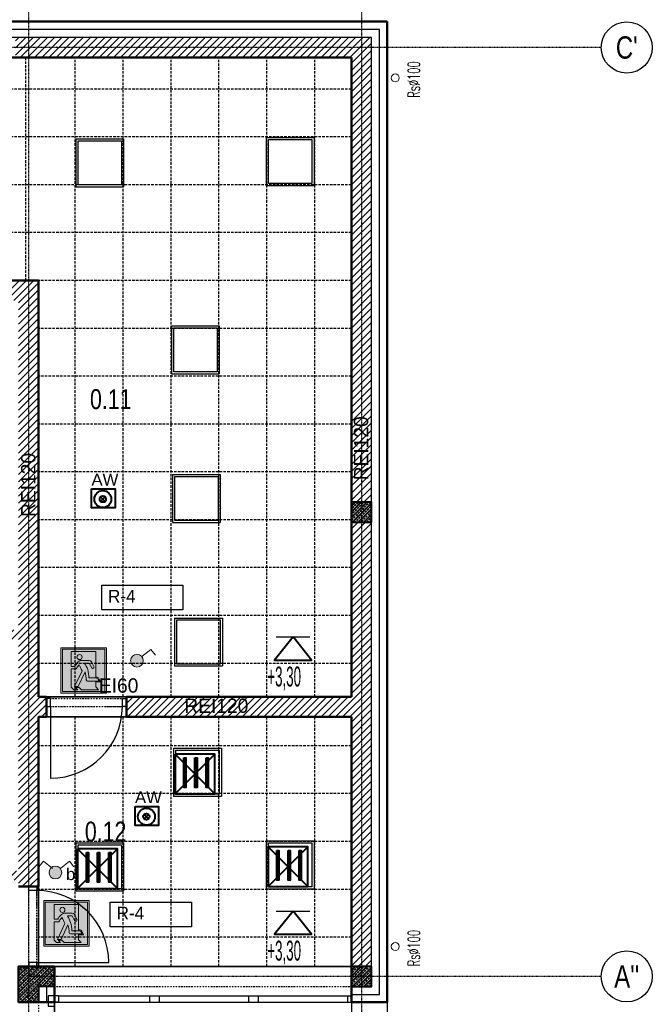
# Model space of a CAD drawing. Header units: centimetres. Extents: x 25511 to 42070, y 833 to 13367.
# Tile 52 of 59: x 32261 to 33053, y 4556 to 5790. Entities that reach past the tile are written whole.
import ezdxf
from ezdxf.enums import TextEntityAlignment as Align

# ---------------------------------------------------------------- set-up
doc = ezdxf.new("R2010")
doc.units = ezdxf.units.CM
doc.header["$LTSCALE"] = 0.1
for name, pattern in [('Ciągłe', [0]), ('DASHDOT2', [12.7, 6.35, -3.175, 0, -3.175]), ('DASHED2', [9.525, 6.35, -3.175]), ('DIVIDE', [31.75, 12.7, -6.35, 0, -6.35, 0, -6.35]), ('DOT', [6.35, 0, -6.35]), ('HIDDEN', [9.525, 6.35, -3.175])]:
    doc.linetypes.add(name, pattern=pattern)
for name, color, linetype in [('A-Elewacje_wypełnienia', 253, 'Continuous'), ('A-Grid', 253, 'DASHDOT2'), ('CKDACH_OPIS', 253, 'Continuous'), ('CKDOOR_FRAMUGI_RAM', 253, 'Continuous'), ('CKDRZWI_', 253, 'Continuous'), ('CKDRZWI_NAD', 253, 'DIVIDE'), ('CKIZOLACJE', 253, 'Continuous'), ('CKOKNA', 253, 'Continuous'), ('CKPOM_OPIS', 253, 'Continuous'), ('CKSCIANY_NAD', 253, 'DIVIDE'), ('CKSCIANY_POD', 253, 'Continuous'), ('p.poz.', 253, 'Continuous')]:
    doc.layers.add(name, color=color, linetype=linetype)
for name, color, linetype, lineweight in [('A-Opis-G', 252, 'Continuous', 9), ('A-sufity podwieszone', 253, 'Continuous', 25), ('A_Sufity podwieszone', 253, 'Continuous', 25), ('CKDACH_RYNNY', 253, 'Continuous', 18), ('CKPOM_NUM', 253, 'Continuous', 50), ('CKSCIANY_PRZEKR', 253, 'Continuous', 50), ('COKÓŁ_Nr_Pióra__1', 7, 'Continuous', 13), ('COKÓŁ_Nr_Pióra__7', 5, 'Continuous', 20), ('elOPIS', 5, 'Continuous', 25), ('Elospr', 32, 'Continuous', 30), ('EOPIS', 150, 'Continuous', 35), ('Eoprawa4100', 32, 'Continuous', 40), ('Inwentaryzacja oświetlenie_Pen_No__88', 32, 'Continuous', 40), ('ISTN. PRZEKRÓJ_Nr_Pióra__7', 5, 'Continuous', 20), ('OPISY', 253, 'Continuous', 18)]:
    doc.layers.add(name, color=color, linetype=linetype, lineweight=lineweight)
doc.layers.add('CKDRZWI_POM', color=253, linetype='DOT', plot=False)
doc.layers.add('POWIERZCHNIA ZABUDOWY', color=253, linetype='Continuous', plot=False)
doc.layers.add('REV', color=253, linetype='Continuous', lineweight=40, plot=False)
doc.styles.add('A_simplex_25', font='simplex.shx', dxfattribs={"width": 0.5, "height": 25})
doc.styles.add('GENERATED_STYLE_5', font='arial.ttf')
doc.styles.add('RomanS', font='romans.shx', dxfattribs={"width": 0.8})
doc.styles.get("Standard").update_dxf_attribs({"font": 'ic-simplex.shx', "width": 0.8})
doc.styles.add('WS_ARIAL', font='ReemKufi-Regular.ttf', dxfattribs={"height": 12})
doc.linetypes.add('IZOLACJA_CIEPLNA_OS', pattern='A,0.001,[220,CADKON.SHX,S=0.05,R=0,X=0,Y=0],-1,[220,CADKON.SHX,S=0.05,R=180,X=1,Y=0],-1', length=2.001)
pattern_1 = [(45, (-342315.083, 46321.836), (-35.355339, 35.355339), []), (45, (-342279.73, 46321.836), (-35.355339, 35.355339), [25, -12.5])]

# ---------------------------------------------------------------- blocks, each defined once
blk = doc.blocks.new('CKBL2081424112652')
at = {"layer": 'CKPOM_NUM', "width": 0.8, "flags": 8}
blk.add_attdef('CISLO', text='', height=25, dxfattribs=at).set_placement((32482.7, 4759.8), align=Align.BOTTOM_CENTER)
at = {"layer": 'CKPOM_OPIS', "width": 0.8, "flags": 9}
for tag in ['POZNÁMKA', 'K._VÝŠKA', 'STĚNY', 'PLOCHA_DLE_NV_366/2013', 'DEFINICE_SKLADBY', 'PODLAHA', 'TEPLOTA', 'SKLADBA', 'PODLAZI', 'POVRCH', 'PLOCHA', 'JMENO', 'OBVOD', 'OBJEM', 'STROP', 'VYSKA', 'ZONA', 'BYT']:
    blk.add_attdef(tag, text='', height=20, dxfattribs=at).set_placement((32482.7, 4759.8), align=Align.BOTTOM_CENTER)
blk = doc.blocks.new('CKBL2081424112634')
at = {"layer": 'CKPOM_NUM', "width": 0.8, "flags": 8}
blk.add_attdef('CISLO', text='', height=25, dxfattribs=at).set_placement((32242.7, 5341.9), align=Align.BOTTOM_CENTER)
at = {"layer": 'CKPOM_OPIS', "width": 0.8, "flags": 9}
for tag in ['PLOCHA_DLE_NV_366/2013', 'POZNÁMKA', 'K._VÝŠKA', 'STĚNY', 'DEFINICE_SKLADBY', 'PODLAHA', 'TEPLOTA', 'SKLADBA', 'PODLAZI', 'POVRCH', 'PLOCHA', 'JMENO', 'OBVOD', 'OBJEM', 'STROP', 'VYSKA', 'ZONA', 'BYT']:
    blk.add_attdef(tag, text='', height=20, dxfattribs=at).set_placement((32242.7, 5341.9), align=Align.BOTTOM_CENTER)
blk = doc.blocks.new('A$7E8A383135198')
at = {"layer": 'A-Grid'}
for p, q in [((2732.5, 268.2), (2732.5, -1847.5)), ((3149.5, 268.2), (3149.5, -1847.5)), ((3450, -22.4), (2257.5, -22.4)), ((3450, -1186.8), (2732.5, -1186.8))]:
    blk.add_line(p, q, dxfattribs=at)
at = {"layer": 'A-Grid', "linetype": 'Ciągłe'}
for centre in [(3482, -22.4), (3482, -1186.8)]:
    blk.add_circle(centre, 32, dxfattribs=at)
at = {"layer": 'A-Grid', "width": 0.8}
for s, p in [("C'", (3482, -22.4)), ("A''", (3482, -1186.8))]:
    blk.add_text(s, height=28, dxfattribs=at).set_placement(p, align=Align.MIDDLE)
blk = doc.blocks.new('A$7E8A99343033')
at = {"transparency": 33554687}
h = blk.add_hatch(dxfattribs=at)
h.set_pattern_fill('ANSI33', color=256, scale=200)
h.set_pattern_definition([(45, (-342315.083, 52141.836), (-35.355339, 35.355339), []), (45, (-342279.73, 52141.836), (-35.355339, 35.355339), [25, -12.5])])
h.paths.add_polyline_path([(31370, 731), (31620, 731), (31620, 981), (31370, 981)])
h = blk.add_hatch(dxfattribs=at)
h.set_pattern_fill('ANSI33', color=256, scale=200)
h.set_pattern_definition(pattern_1)
h.paths.add_polyline_path([(27200, -5289), (27200, -4839), (27650, -4839), (27650, -5089), (27450, -5089), (27450, -5289)])
h = blk.add_hatch(dxfattribs=at)
h.set_pattern_fill('ANSI33', color=256, scale=200)
h.set_pattern_definition(pattern_1)
h.paths.add_polyline_path([(31370, -5089), (31620, -5089), (31620, -4839), (31370, -4839)])
for points in [[(31370, 731), (31620, 731), (31620, 981), (31370, 981)], [(27200, -5289), (27200, -4839), (27650, -4839), (27650, -5089), (27450, -5089), (27450, -5289)], [(31370, -5089), (31620, -5089), (31620, -4839), (31370, -4839)]]:
    blk.add_lwpolyline(points, close=True)
blk = doc.blocks.new('Sufity')
at = {"layer": 'A-sufity podwieszone', "lineweight": 35}
blk.add_lwpolyline([(39734.6, 2722.9), (38867.6, 2722.9), (38867.6, 2443.4), (39342.6, 2443.4), (39342.6, 1921.6), (39734.6, 1921.6), (39734.6, 2722.9)], dxfattribs=at).dxf.unprotected_set("ltscale", 0)
blk.add_lwpolyline([(39734.6, 1896.6), (39342.6, 1896.6), (39342.6, 1583.6), (39734.6, 1583.6)], close=True, dxfattribs=at).dxf.unprotected_set("ltscale", 0)
at = {"layer": 'A_Sufity podwieszone', "linetype": 'HIDDEN', "ltscale": 5}
for points in [[(39326.6, 2443.4), (39326.6, 2722.9)], [(39388.6, 1921.6), (39388.6, 2722.9)], [(39448.6, 1921.6), (39448.6, 2722.9)], [(39508.6, 1921.6), (39508.6, 2722.9)], [(39568.6, 1921.6), (39568.6, 2722.9)], [(39628.6, 1921.6), (39628.6, 2722.9)], [(39688.6, 1921.6), (39688.6, 2722.9)], [(39734.6, 2683.4), (38867.6, 2683.4)], [(39734.6, 2623.4), (38867.6, 2623.4)], [(39734.6, 2563.4), (38867.6, 2563.4)], [(39734.6, 2503.4), (38867.6, 2503.4)], [(39734.6, 2443.4), (39342.6, 2443.4)], [(39734.6, 2383.4), (39342.6, 2383.4)], [(39734.6, 2323.4), (39342.6, 2323.4)], [(39734.6, 2263.4), (39342.6, 2263.4)], [(39734.6, 2203.4), (39342.6, 2203.4)], [(39734.6, 2143.4), (39342.6, 2143.4)], [(39734.6, 2083.4), (39342.6, 2083.4)], [(39734.6, 2023.4), (39342.6, 2023.4)], [(39734.6, 1963.4), (39342.6, 1963.4)], [(39388.6, 1583.6), (39388.6, 1896.6)], [(39448.6, 1583.6), (39448.6, 1896.6)], [(39508.6, 1583.6), (39508.6, 1896.6)], [(39568.6, 1583.6), (39568.6, 1896.6)], [(39628.6, 1583.6), (39628.6, 1896.6)], [(39688.6, 1583.6), (39688.6, 1896.6)], [(39734.6, 1860.1), (39342.6, 1860.1)], [(39734.6, 1800.1), (39342.6, 1800.1)], [(39734.6, 1740.1), (39342.6, 1740.1)], [(39734.6, 1680.1), (39342.6, 1680.1)], [(39734.6, 1620.1), (39342.6, 1620.1)]]:
    blk.add_lwpolyline(points, dxfattribs=at)
blk = doc.blocks.new('Drzwi ewakuacyjne (1)')
at = {"true_color": 0xffffff}
h = blk.add_hatch(color=7, dxfattribs=at)
h.paths.add_polyline_path([(-35, 0), (-35, 70), (35, 70), (35, 0)])
h.paths.add_polyline_path([(-32.5, 2.5), (-32.5, 67.5), (32.5, 67.5), (32.5, 2.5)], flags=16)
h.paths.add_polyline_path([(-18.9, 64), (-18.9, 41.3), (-13.4, 41.3, -0.085698), (-8.2, 48.1, -0.105978), (-5.1, 50.1, -0.091054), (-3.7, 50.4), (8.6, 50.4, -0.27629), (12.1, 48.3), (15.9, 41.1, -1), (12.5, 39.2), (8.6, 46.3), (1.5, 46.3, -0.050927), (6.3, 36.4, -0.054258), (8.2, 23.5), (18.9, 23.5, -0.281953), (22.5, 21.3), (23.9, 18.6), (6.1, 18.6, -0.406934), (4.1, 20.6, 0.057666), (2.3, 32.8), (-8.2, 10.3), (-13.9, 10.3), (-2.3, 34.7, -0.029564), (-6.9, 43.8, 0.051795), (-11.7, 37.3), (-18.9, 37.3), (-18.9, 9.3), (-15.1, 5.5), (-9.1, 5.5), (-12.7, 9.1), (-7, 9.1), (-3.4, 5.5), (22.7, 5.5), (18.5, 9.7), (18.5, 17.4), (26.1, 17.4), (23.5, 22.7, 0.281953), (19.9, 24.9), (18.5, 24.9), (18.5, 64)], flags=0)
h.paths.add_polyline_path([(-2.3, 55.6, 1), (-10.3, 55.6, 1)], flags=0)
h = blk.add_hatch(color=116)
h.paths.add_polyline_path([(-32.5, 2.5), (-32.5, 67.5), (32.5, 67.5), (32.5, 2.5)])
h.paths.add_polyline_path([(-18.9, 64), (-18.9, 41.3), (-13.4, 41.3, -0.085698), (-8.2, 48.1, -0.105978), (-5.1, 50.1, -0.091054), (-3.7, 50.4), (8.6, 50.4, -0.27629), (12.1, 48.3), (15.9, 41.1, -1), (12.5, 39.2), (8.6, 46.3), (1.5, 46.3, -0.050927), (6.3, 36.4, -0.054258), (8.2, 23.5), (18.9, 23.5, -0.281953), (22.5, 21.3), (23.9, 18.6), (6.1, 18.6, -0.406934), (4.1, 20.6, 0.057666), (2.3, 32.8), (-8.2, 10.3), (-13.9, 10.3), (-2.3, 34.7, -0.029564), (-6.9, 43.8, 0.051795), (-11.7, 37.3), (-18.9, 37.3), (-18.9, 9.3), (-15.1, 5.5), (-9.1, 5.5), (-12.7, 9.1), (-7, 9.1), (-3.4, 5.5), (22.7, 5.5), (18.5, 9.7), (18.5, 17.4), (26.1, 17.4), (23.5, 22.7, 0.281953), (19.9, 24.9), (18.5, 24.9), (18.5, 64)], flags=16)
h.paths.add_polyline_path([(-2.3, 55.6, 1), (-10.3, 55.6, 1)], flags=0)
at = {"color": 7}
for points in [[(-35, 0), (35, 0), (35, 70), (-35, 70)], [(-32.5, 2.5), (32.5, 2.5), (32.5, 67.5), (-32.5, 67.5)]]:
    blk.add_lwpolyline(points, close=True, dxfattribs=at)
at = {"color": 116}
blk.add_lwpolyline([(35, 0), (-35, 0), (-35, 70), (35, 70)], close=True, dxfattribs=at)
at = {"color": 7}
blk.add_lwpolyline([(6.1, 18.6), (23.9, 18.6), (22.5, 21.3, 0.281953), (18.9, 23.5), (8.2, 23.5, 0.054258), (6.3, 36.4, 0.050927), (1.5, 46.3), (8.6, 46.3), (12.5, 39.2, 1), (15.9, 41.1), (12.1, 48.3, 0.27629), (8.6, 50.4), (-3.7, 50.4, 0.091054), (-5.1, 50.1, 0.105978), (-8.2, 48.1, 0.085698), (-13.4, 41.3), (-18.9, 41.3), (-18.9, 64), (18.5, 64), (18.5, 24.9), (19.9, 24.9, -0.281953), (23.5, 22.7), (26.1, 17.4), (18.5, 17.4), (18.5, 9.7), (22.7, 5.5), (-3.4, 5.5), (-7, 9.1), (-12.7, 9.1), (-9.1, 5.5), (-15.1, 5.5), (-18.9, 9.3), (-18.9, 37.3), (-11.7, 37.3, -0.051795), (-6.9, 43.8, 0.029564), (-2.3, 34.7), (-13.9, 10.3), (-8.2, 10.3), (2.3, 32.8, -0.057666), (4.1, 20.6, 0.406934)], format="xyb", close=True, dxfattribs=at)
blk.add_circle((-6.3, 55.6), 3.97, dxfattribs=at)

msp = doc.modelspace()

# ---------------------------------------------------------------- hatches: boundary and pattern name
at = {"layer": 'A-Elewacje_wypełnienia', "lineweight": 5, "transparency": 33554636}
h = msp.add_hatch(dxfattribs=at)
h.set_pattern_fill('ANSI31', color=256, scale=2, style=0)
h.paths.add_polyline_path([(32255.338, 5742.604), (32676.236, 5742.604), (32676.236, 5185.252), (32701.236, 5185.252), (32701.236, 5767.604), (32255.338, 5767.604)])
h.paths.add_polyline_path([(31809.236, 4953.252), (31809.236, 5438.104), (31809.236, 5463.104), (31809.236, 5742.604), (32230.338, 5742.604), (32230.338, 5767.604), (31784.236, 5767.604), (31784.236, 4953.252)])
h.paths.add_polyline_path([(31809.236, 4711.398), (31809.236, 4928.252), (31784.236, 4928.252), (31784.236, 4711.398)])
h.paths.add_polyline_path([(31784.236, 4711.252), (31784.236, 4418.252), (31809.236, 4418.252), (31986.236, 4418.252), (32284.236, 4418.252), (32284.236, 4453.252), (32259.236, 4453.252), (32259.236, 4443.252), (32209.236, 4443.252), (32159.236, 4443.252), (31809.236, 4443.252), (31809.236, 4711.252)])
h.paths.add_polyline_path([(31809.236, 5013.104), (32129.236, 5013.104), (32129.236, 5025.104), (31809.236, 5025.104)])
h.paths.add_polyline_path([(32676.236, 5160.252), (32676.236, 4603.252), (32701.236, 4603.252), (32701.236, 4603.252), (32701.236, 5160.252)])
h.paths.add_polyline_path([(31809.236, 5463.104), (31809.236, 5438.104), (32259.236, 5438.104), (32259.236, 5025.104), (32229.236, 5025.104), (32229.236, 5013.104), (32259.236, 5013.104), (32259.236, 4723.252), (32229.236, 4723.252), (32229.236, 4711.252), (32259.236, 4711.252), (32259.236, 4703.252), (32284.236, 4703.252), (32284.236, 4916.252), (32294.236, 4916.252), (32294.236, 4941.252), (32284.236, 4941.252), (32284.236, 5463.104)])
h.paths.add_polyline_path([(31809.236, 4711.252), (32031.236, 4711.252), (32129.236, 4711.252), (32129.236, 4723.252), (31809.236, 4723.252)])
h.paths.add_polyline_path([(32394.236, 4916.252), (32676.236, 4916.252), (32676.236, 4941.252), (32394.236, 4941.252)])
h.paths.add_polyline_path([(32031.236, 4543.252), (32031.236, 4711.252), (32019.236, 4711.252), (32019.236, 4543.252)])
at = {"layer": 'COKÓŁ_Nr_Pióra__7', "linetype": 'Continuous'}
h = msp.add_hatch(color=256, dxfattribs=at)
edge = h.paths.add_edge_path(flags=0)
edge.add_ellipse((32407.43, 4986.515), major_axis=(7.991, 0), ratio=1, start_angle=180, end_angle=360)
edge.add_ellipse((32407.43, 4986.515), major_axis=(7.991, 0), ratio=1, start_angle=0, end_angle=180)
h = msp.add_hatch(color=256, dxfattribs=at)
edge = h.paths.add_edge_path(flags=0)
edge.add_ellipse((32305.326, 4720.977), major_axis=(7.991, 0), ratio=1, start_angle=180, end_angle=360)
edge.add_ellipse((32305.326, 4720.977), major_axis=(7.991, 0), ratio=1, start_angle=0, end_angle=180)

# ---------------------------------------------------------------- linework, layer by layer
at = {"layer": 'A_Sufity podwieszone', "lineweight": 40}
for points in [[(32603.09, 5016.205), (32579.982, 4987.212), (32626.197, 4987.212)], [(32603.09, 4672.606), (32579.982, 4643.613), (32626.197, 4643.613)]]:
    msp.add_lwpolyline(points, close=True, dxfattribs=at)
at = {"layer": 'A_Sufity podwieszone'}
for points in [[(32581.945, 5016.205), (32624.234, 5016.205)], [(32581.945, 4672.606), (32624.234, 4672.606)]]:
    msp.add_lwpolyline(points, dxfattribs=at)
at = {"layer": 'CKDACH_RYNNY'}
for centre in [(32731.236, 5716.988), (32731.236, 4628.16)]:
    msp.add_circle(centre, 5, dxfattribs=at)
at = {"layer": 'CKDOOR_FRAMUGI_RAM'}
for p, q in [((32299.236, 4939.252), (32294.236, 4939.252)), ((32294.236, 4939.252), (32294.236, 4929.252)), ((32299.236, 4929.252), (32299.236, 4939.252)), ((32389.236, 4929.252), (32389.236, 4939.252)), ((32389.236, 4939.252), (32394.236, 4939.252)), ((32394.236, 4939.252), (32394.236, 4929.252)), ((32294.236, 4929.252), (32299.236, 4929.252)), ((32394.236, 4929.252), (32389.236, 4929.252)), ((32272.236, 4698.252), (32272.236, 4703.252)), ((32272.236, 4703.252), (32282.236, 4703.252)), ((32282.236, 4703.252), (32282.236, 4698.252)), ((32282.236, 4698.252), (32272.236, 4698.252)), ((32282.236, 4608.252), (32272.236, 4608.252)), ((32272.236, 4608.252), (32272.236, 4603.252)), ((32282.236, 4603.252), (32282.236, 4608.252)), ((32272.236, 4603.252), (32282.236, 4603.252))]:
    msp.add_line(p, q, dxfattribs=at)
at = {"layer": 'CKDRZWI_'}
for p, q in [((32299.236, 4929.252), (32299.236, 4839.252)), ((32282.236, 4608.252), (32372.236, 4608.252))]:
    msp.add_line(p, q, dxfattribs=at)
for centre, start, end in [((32299.236, 4929.252), 270, 0), ((32282.236, 4608.252), 0, 90)]:
    msp.add_arc(centre, 90, start, end, dxfattribs=at)
at = {"layer": 'CKDRZWI_NAD'}
for p, q in [((32299.236, 4939.252), (32389.236, 4939.252)), ((32299.236, 4929.252), (32389.236, 4929.252)), ((32272.236, 4608.252), (32272.236, 4698.252)), ((32282.236, 4608.252), (32282.236, 4698.252))]:
    msp.add_line(p, q, dxfattribs=at)
at = {"layer": 'CKDRZWI_POM'}
for p, q in [((32294.236, 4929.252), (32394.236, 4929.252)), ((32282.236, 4603.252), (32282.236, 4703.252))]:
    msp.add_line(p, q, dxfattribs=at)
at = {"layer": 'CKIZOLACJE', "linetype": 'IZOLACJA_CIEPLNA_OS', "ltscale": 6}
for p, q in [((32711.236, 5777.604), (31784.236, 5777.604)), ((32711.236, 4568.252), (32711.236, 5777.604)), ((32676.236, 4568.252), (32711.236, 4568.252))]:
    msp.add_line(p, q, dxfattribs=at)
at = {"layer": 'CKIZOLACJE'}
for p, q in [((32701.236, 5767.604), (31784.236, 5767.604)), ((32701.236, 4578.252), (32701.236, 5767.604)), ((32284.236, 4578.252), (32304.236, 4578.252)), ((32284.236, 4578.252), (32284.236, 4558.252)), ((32676.236, 4578.252), (32701.236, 4578.252))]:
    msp.add_line(p, q, dxfattribs=at)
at = {"layer": 'CKIZOLACJE', "linetype": 'IZOLACJA_CIEPLNA_OS', "ltscale": 6}
msp.add_lwpolyline([(32294.236, 4578.252), (32294.236, 4558.252)], dxfattribs=at)
at = {"layer": 'CKIZOLACJE'}
msp.add_lwpolyline([(32296.236, 4558.252), (32304.236, 4558.252), (32304.236, 4566.252), (32296.236, 4566.252)], close=True, dxfattribs=at)
at = {"layer": 'CKOKNA'}
for p, q in [((32309.236, 4566.252), (32304.236, 4566.252)), ((32304.236, 4566.252), (32304.236, 4558.252)), ((32309.236, 4558.252), (32304.236, 4558.252)), ((32304.236, 4558.252), (32304.236, 4453.252)), ((32309.236, 4566.252), (32676.236, 4566.252)), ((32309.236, 4566.252), (32309.236, 4558.252)), ((32309.236, 4558.252), (32676.236, 4558.252)), ((32423.236, 4566.252), (32423.236, 4558.252)), ((32435.236, 4566.252), (32435.236, 4558.252)), ((32547.236, 4566.252), (32547.236, 4558.252)), ((32559.236, 4566.252), (32559.236, 4558.252)), ((32671.236, 4566.252), (32671.236, 4558.252)), ((32671.236, 4566.252), (32676.236, 4566.252)), ((32671.236, 4558.252), (32676.236, 4558.252)), ((32676.236, 4566.252), (32676.236, 4558.252))]:
    msp.add_line(p, q, dxfattribs=at)
msp.add_lwpolyline([(32304.236, 4558.252), (32296.236, 4558.252), (32296.236, 4553.252), (32304.236, 4553.252)], close=True, dxfattribs=at)
at = {"layer": 'CKSCIANY_NAD'}
for p, q in [((32294.236, 4941.252), (32394.236, 4941.252)), ((32294.236, 4916.252), (32394.236, 4916.252)), ((32284.236, 4603.252), (32284.236, 4703.252)), ((32304.236, 4603.252), (32676.236, 4603.252)), ((32304.236, 4578.252), (32676.236, 4578.252)), ((32284.236, 4558.252), (32284.236, 4453.252))]:
    msp.add_line(p, q, dxfattribs=at)
at = {"layer": 'CKSCIANY_POD', "linetype": 'DASHED2', "ltscale": 10}
msp.add_lwpolyline([(32259.236, 4398.252), (31784.236, 4398.252), (31784.236, 5787.604), (32721.236, 5787.604)], dxfattribs=at)
at = {"layer": 'CKSCIANY_POD', "linetype": 'DASHED2'}
for points in [[(32721.236, 4558.252), (32721.236, 4398.252), (32304.236, 4398.252)], [(32676.236, 4558.252), (32676.236, 4443.252), (32304.236, 4443.252)]]:
    msp.add_lwpolyline(points, dxfattribs=at)
at = {"layer": 'CKSCIANY_PRZEKR'}
for p, q in [((32721.236, 5787.604), (31784.236, 5787.604)), ((32721.236, 4558.252), (32721.236, 5787.604)), ((32676.236, 5742.604), (31809.236, 5742.604)), ((32676.236, 4941.252), (32676.236, 5742.604)), ((32284.236, 5463.104), (31809.236, 5463.104)), ((32284.236, 4941.252), (32284.236, 5463.104)), ((32294.236, 4941.252), (32284.236, 4941.252)), ((32294.236, 4916.252), (32294.236, 4941.252)), ((32294.236, 4941.252), (32294.236, 4916.252)), ((32676.236, 4941.252), (32394.236, 4941.252)), ((32394.236, 4941.252), (32394.236, 4916.252)), ((32284.236, 4703.252), (32284.236, 4916.252)), ((32294.236, 4916.252), (32284.236, 4916.252)), ((32676.236, 4916.252), (32394.236, 4916.252)), ((32676.236, 4558.252), (32676.236, 4916.252)), ((32284.236, 4703.252), (32259.236, 4703.252)), ((32259.236, 4603.252), (32304.236, 4603.252)), ((32304.236, 4603.252), (32259.236, 4603.252)), ((32304.236, 4603.252), (32304.236, 4558.252)), ((32304.236, 4558.252), (32259.236, 4558.252)), ((32676.236, 4558.252), (32721.236, 4558.252))]:
    msp.add_line(p, q, dxfattribs=at)
at = {"layer": 'COKÓŁ_Nr_Pióra__1', "linetype": 'Continuous', "flags": 128}
for points in [[(32399.439, 4986.515, -1), (32415.421, 4986.515, -1)], [(32297.335, 4720.977, -1), (32313.317, 4720.977, -1)]]:
    msp.add_lwpolyline(points, format="xyb", close=True, dxfattribs=at)
at = {"layer": 'elOPIS', "color": 5}
for points in [[(32363.321, 5080.999), (32465.038, 5080.999), (32465.038, 5050.085), (32363.321, 5050.085)], [(32374.144, 4683.964), (32475.862, 4683.964), (32475.862, 4653.05), (32374.144, 4653.05)]]:
    msp.add_lwpolyline(points, close=True, dxfattribs=at)
at = {"layer": 'Elospr'}
for p, q in [((32330.768, 5640.5), (32390.768, 5640.5)), ((32330.768, 5640.5), (32330.768, 5580.5)), ((32390.768, 5640.5), (32390.768, 5580.5)), ((32569.415, 5642.268), (32629.415, 5642.268)), ((32569.415, 5642.268), (32569.415, 5582.268)), ((32629.415, 5642.268), (32629.415, 5582.268)), ((32330.768, 5580.5), (32390.768, 5580.5)), ((32569.415, 5582.268), (32629.415, 5582.268)), ((32450.722, 5406.147), (32510.722, 5406.147)), ((32450.722, 5406.147), (32450.722, 5346.147)), ((32510.722, 5406.147), (32510.722, 5346.147)), ((32450.722, 5346.147), (32510.722, 5346.147)), ((32451.985, 5219.775), (32511.985, 5219.775)), ((32451.985, 5219.775), (32451.985, 5159.775)), ((32511.985, 5219.775), (32511.985, 5159.775)), ((32451.985, 5159.775), (32511.985, 5159.775)), ((32454.51, 5039.969), (32514.51, 5039.969)), ((32454.51, 5039.969), (32454.51, 4979.969)), ((32514.51, 5039.969), (32514.51, 4979.969)), ((32454.51, 4979.969), (32514.51, 4979.969)), ((32453.248, 4876.83), (32513.248, 4876.83)), ((32453.248, 4876.83), (32453.248, 4816.83)), ((32513.248, 4876.83), (32513.248, 4816.83)), ((32453.248, 4816.83), (32513.248, 4816.83)), ((32330.768, 4758.138), (32390.768, 4758.138)), ((32330.768, 4758.138), (32330.768, 4698.138)), ((32390.768, 4758.138), (32390.768, 4698.138)), ((32569.415, 4760.663), (32629.415, 4760.663)), ((32569.415, 4760.663), (32569.415, 4700.663)), ((32629.415, 4760.663), (32629.415, 4700.663)), ((32330.768, 4698.138), (32390.768, 4698.138)), ((32569.415, 4700.663), (32629.415, 4700.663))]:
    msp.add_line(p, q, dxfattribs=at)
for points in [[(32333.849, 5638.11), (32388.17, 5638.11), (32388.17, 5582.866), (32333.849, 5582.866)], [(32572.496, 5639.877), (32626.816, 5639.877), (32626.816, 5584.634), (32572.496, 5584.634)], [(32453.804, 5403.756), (32508.124, 5403.756), (32508.124, 5348.512), (32453.804, 5348.512)], [(32455.066, 5217.384), (32509.387, 5217.384), (32509.387, 5162.14), (32455.066, 5162.14)], [(32457.592, 5037.578), (32511.912, 5037.578), (32511.912, 4982.334), (32457.592, 4982.334)], [(32456.329, 4874.439), (32510.65, 4874.439), (32510.65, 4819.196), (32456.329, 4819.196)], [(32333.849, 4755.747), (32388.17, 4755.747), (32388.17, 4700.503), (32333.849, 4700.503)], [(32572.496, 4758.273), (32626.816, 4758.273), (32626.816, 4703.029), (32572.496, 4703.029)]]:
    msp.add_lwpolyline(points, close=True, dxfattribs=at)
at = {"layer": 'Eoprawa4100', "color": 1}
for p, q in [((32362.013, 5186.242), (32367.554, 5191.783)), ((32362.013, 5191.783), (32367.554, 5186.242)), ((32416.56, 4788.244), (32422.102, 4793.785)), ((32416.56, 4793.785), (32422.102, 4788.244))]:
    msp.add_line(p, q, dxfattribs=at)
for points in [[(32350.751, 5201.781), (32380.043, 5201.781), (32380.043, 5177.981), (32350.751, 5177.981)], [(32405.299, 4803.784), (32434.591, 4803.784), (32434.591, 4779.984), (32405.299, 4779.984)]]:
    msp.add_lwpolyline(points, close=True, dxfattribs=at)
at = {"layer": 'Eoprawa4100'}
for points in [[(32466.277, 4864.552), (32468.88, 4864.552), (32468.88, 4827.502), (32466.277, 4827.502)], [(32480.252, 4864.552), (32482.855, 4864.552), (32482.855, 4827.502), (32480.252, 4827.502)], [(32494.296, 4864.552), (32496.9, 4864.552), (32496.9, 4827.502), (32494.296, 4827.502)], [(32344.211, 4745.86), (32346.814, 4745.86), (32346.814, 4708.809), (32344.211, 4708.809)], [(32358.186, 4745.86), (32360.789, 4745.86), (32360.789, 4708.809), (32358.186, 4708.809)], [(32372.23, 4745.86), (32374.833, 4745.86), (32374.833, 4708.809), (32372.23, 4708.809)], [(32582.858, 4748.386), (32585.461, 4748.386), (32585.461, 4711.335), (32582.858, 4711.335)], [(32596.832, 4748.386), (32599.436, 4748.386), (32599.436, 4711.335), (32596.832, 4711.335)], [(32610.877, 4748.386), (32613.48, 4748.386), (32613.48, 4711.335), (32610.877, 4711.335)]]:
    msp.add_lwpolyline(points, close=True, dxfattribs=at)
at = {"layer": 'Eoprawa4100', "color": 1}
for centre, radius in [((32364.783, 5189.012), 10.621), ((32364.783, 5189.012), 3.918), ((32419.331, 4791.015), 10.621), ((32419.331, 4791.015), 3.918)]:
    msp.add_circle(centre, radius, dxfattribs=at)
at = {"layer": 'Eoprawa4100'}
for centre in [(32467.574, 4863.652), (32481.549, 4863.652), (32495.593, 4863.652), (32467.574, 4862.075), (32467.574, 4860.421), (32467.574, 4858.805), (32467.574, 4857.238), (32467.574, 4855.661), (32467.574, 4854.007), (32467.574, 4852.391), (32467.574, 4850.873), (32481.549, 4862.075), (32481.549, 4860.421), (32481.549, 4858.805), (32481.549, 4857.238), (32481.549, 4855.661), (32481.549, 4854.007), (32481.549, 4852.391), (32481.549, 4850.873), (32495.593, 4862.075), (32495.593, 4860.421), (32495.593, 4858.805), (32495.593, 4857.238), (32495.593, 4855.661), (32495.593, 4854.007), (32495.593, 4852.391), (32495.593, 4850.873), (32467.574, 4849.296), (32467.574, 4847.641), (32467.574, 4846.025), (32467.574, 4844.321), (32467.574, 4842.744), (32467.574, 4841.089), (32467.574, 4839.473), (32467.574, 4837.749), (32481.549, 4849.296), (32481.549, 4847.641), (32481.549, 4846.025), (32481.549, 4844.321), (32481.549, 4842.744), (32481.549, 4841.089), (32481.549, 4839.473), (32481.549, 4837.749), (32495.593, 4849.296), (32495.593, 4847.641), (32495.593, 4846.025), (32495.593, 4844.321), (32495.593, 4842.744), (32495.593, 4841.089), (32495.593, 4839.473), (32495.593, 4837.749), (32467.574, 4836.173), (32467.574, 4834.518), (32467.574, 4832.902), (32467.574, 4831.452), (32467.574, 4829.876), (32467.574, 4828.221), (32481.549, 4836.173), (32481.549, 4834.518), (32481.549, 4832.902), (32481.549, 4831.452), (32481.549, 4829.876), (32481.549, 4828.221), (32495.593, 4836.173), (32495.593, 4834.518), (32495.593, 4832.902), (32495.593, 4831.452), (32495.593, 4829.876), (32495.593, 4828.221), (32345.507, 4744.96), (32345.507, 4743.383), (32345.507, 4741.728), (32345.507, 4740.113), (32359.482, 4744.96), (32359.482, 4743.383), (32359.482, 4741.728), (32359.482, 4740.113), (32373.526, 4744.96), (32373.526, 4743.383), (32373.526, 4741.728), (32373.526, 4740.113), (32584.154, 4747.485), (32584.154, 4745.908), (32584.154, 4744.254), (32584.154, 4742.638), (32584.154, 4741.071), (32584.154, 4739.494), (32598.129, 4747.485), (32598.129, 4745.908), (32598.129, 4744.254), (32598.129, 4742.638), (32598.129, 4741.071), (32598.129, 4739.494), (32612.173, 4747.485), (32612.173, 4745.908), (32612.173, 4744.254), (32612.173, 4742.638), (32612.173, 4741.071), (32612.173, 4739.494), (32345.507, 4738.546), (32345.507, 4736.969), (32345.507, 4735.314), (32345.507, 4733.699), (32345.507, 4732.18), (32345.507, 4730.604), (32345.507, 4728.949), (32345.507, 4727.333), (32359.482, 4738.546), (32359.482, 4736.969), (32359.482, 4735.314), (32359.482, 4733.699), (32359.482, 4732.18), (32359.482, 4730.604), (32359.482, 4728.949), (32359.482, 4727.333), (32373.526, 4738.546), (32373.526, 4736.969), (32373.526, 4735.314), (32373.526, 4733.699), (32373.526, 4732.18), (32373.526, 4730.604), (32373.526, 4728.949), (32373.526, 4727.333), (32584.154, 4737.84), (32584.154, 4736.224), (32584.154, 4734.706), (32584.154, 4733.129), (32584.154, 4731.474), (32584.154, 4729.859), (32584.154, 4728.154), (32584.154, 4726.577), (32598.129, 4737.84), (32598.129, 4736.224), (32598.129, 4734.706), (32598.129, 4733.129), (32598.129, 4731.474), (32598.129, 4729.859), (32598.129, 4728.154), (32598.129, 4726.577), (32612.173, 4737.84), (32612.173, 4736.224), (32612.173, 4734.706), (32612.173, 4733.129), (32612.173, 4731.474), (32612.173, 4729.859), (32612.173, 4728.154), (32612.173, 4726.577), (32345.507, 4725.628), (32345.507, 4724.052), (32345.507, 4722.397), (32345.507, 4720.781), (32345.507, 4719.057), (32345.507, 4717.48), (32345.507, 4715.826), (32345.507, 4714.21), (32359.482, 4725.628), (32359.482, 4724.052), (32359.482, 4722.397), (32359.482, 4720.781), (32359.482, 4719.057), (32359.482, 4717.48), (32359.482, 4715.826), (32359.482, 4714.21), (32373.526, 4725.628), (32373.526, 4724.052), (32373.526, 4722.397), (32373.526, 4720.781), (32373.526, 4719.057), (32373.526, 4717.48), (32373.526, 4715.826), (32373.526, 4714.21), (32584.154, 4724.922), (32584.154, 4723.307), (32584.154, 4721.583), (32584.154, 4720.006), (32584.154, 4718.351), (32584.154, 4716.735), (32584.154, 4715.286), (32598.129, 4724.922), (32598.129, 4723.307), (32598.129, 4721.583), (32598.129, 4720.006), (32598.129, 4718.351), (32598.129, 4716.735), (32598.129, 4715.286), (32612.173, 4724.922), (32612.173, 4723.307), (32612.173, 4721.583), (32612.173, 4720.006), (32612.173, 4718.351), (32612.173, 4716.735), (32612.173, 4715.286), (32345.507, 4712.76), (32345.507, 4711.183), (32345.507, 4709.529), (32359.482, 4712.76), (32359.482, 4711.183), (32359.482, 4709.529), (32373.526, 4712.76), (32373.526, 4711.183), (32373.526, 4709.529), (32584.154, 4713.709), (32584.154, 4712.054), (32598.129, 4713.709), (32598.129, 4712.054), (32612.173, 4713.709), (32612.173, 4712.054)]:
    msp.add_circle(centre, 0.779, dxfattribs=at)
at = {"layer": 'Inwentaryzacja oświetlenie_Pen_No__88', "linetype": 'Continuous', "flags": 128}
for points in [[(32455.236, 4819.439), (32505.236, 4869.439)], [(32455.236, 4869.439), (32505.236, 4819.439)], [(32571.816, 4703.273), (32621.816, 4753.273)], [(32571.816, 4753.273), (32621.816, 4703.273)], [(32333.17, 4700.747), (32383.17, 4750.747)], [(32333.17, 4750.747), (32383.17, 4700.747)]]:
    msp.add_lwpolyline(points, dxfattribs=at)
for points in [[(32455.236, 4869.439), (32455.236, 4819.439), (32505.236, 4819.439), (32505.236, 4869.439)], [(32571.816, 4753.273), (32571.816, 4703.273), (32621.816, 4703.273), (32621.816, 4753.273)], [(32333.17, 4750.747), (32333.17, 4700.747), (32383.17, 4700.747), (32383.17, 4750.747)]]:
    msp.add_lwpolyline(points, close=True, dxfattribs=at)
at = {"layer": 'ISTN. PRZEKRÓJ_Nr_Pióra__7', "linetype": 'Continuous'}
for p, q in [((32413.639, 4991.545), (32424.912, 5000.533)), ((32424.912, 5000.533), (32430.692, 4993.546)), ((32290.353, 4734.995), (32284.573, 4728.008)), ((32301.627, 4726.007), (32290.353, 4734.995)), ((32311.535, 4726.007), (32322.808, 4734.995)), ((32322.808, 4734.995), (32328.588, 4728.008))]:
    msp.add_line(p, q, dxfattribs=at)
at = {"layer": 'POWIERZCHNIA ZABUDOWY'}
msp.add_lwpolyline([(29539.236, 5777.537), (29539.236, 5087.104), (30795.736, 5087.104), (30795.736, 4398.104), (32304.236, 4398.104), (32304.236, 4558.252), (32721.236, 4558.252), (32721.236, 5787.604), (31784.236, 5787.604), (29539.236, 5777.537)], dxfattribs=at)

# ---------------------------------------------------------------- block references
at = {"layer": 'A-Grid'}
msp.add_blockref('A$7E8A383135198', (29539.236, 5777.537), dxfattribs=at)
at = {"layer": 'A-Opis-G', "xscale": 0.8160000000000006, "yscale": 0.8160000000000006, "zscale": 0.06800000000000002}
for p in [(32340.701, 4945.653, 7.088), (32319.236, 4628.72, 7.088)]:
    msp.add_blockref('Drzwi ewakuacyjne (1)', p, dxfattribs=at)
at = {"layer": 'A-sufity podwieszone'}
msp.add_blockref('Sufity', (-7058.4, 3019.7), dxfattribs=at)
at = {"layer": 'CKPOM_NUM'}
ref = msp.add_blockref('CKBL2081424112634', (32372.983, 5301.846), dxfattribs=at)
ref.add_attrib('CISLO_001', '0.11', (32348.683, 5301.846), dxfattribs={"height": 25, "width": 0.8})
ref = msp.add_blockref('CKBL2081424112652', (32370.826, 4759.752), dxfattribs=at)
ref.add_attrib('CISLO_001', '0.12', (32342.226, 4759.752), dxfattribs={"height": 25, "width": 0.8})
at = {"layer": 'OPISY', "xscale": 0.1, "yscale": 0.1, "zscale": 0.1}
msp.add_blockref('A$7E8A99343033', (29539.236, 5087.104), dxfattribs=at)
at = {"layer": 'REV', "xscale": 0.1, "yscale": 0.1, "zscale": 0.1}
msp.add_blockref('A$7E8A99343033', (29539.236, 5087.104), dxfattribs=at)

# ---------------------------------------------------------------- texts
at = {"layer": 'A_Sufity podwieszone', "char_height": 28, "width": 88.23083, "attachment_point": 1, "style": 'A_simplex_25'}
for insert in [(32570.839, 4979.136), (32570.839, 4635.537)]:
    msp.add_mtext('{\\Fic-simplex.shx;\\H0.8929x;+3,30}', dxfattribs=dict(at, insert=insert))
at = {"layer": 'CKDACH_OPIS', "lineweight": -3, "char_height": 15, "width": 64.03215, "attachment_point": 3, "rotation": 90.001771, "style": 'RomanS'}
for insert in [(32746.867, 5737.698), (32746.867, 4648.871)]:
    msp.add_mtext('\\W0.6;Rs∅100', dxfattribs=dict(at, insert=insert))
at = {"layer": 'EOPIS', "color": 5, "linetype": 'Continuous'}
for p in [(32371.288, 5059.214), (32382.112, 4662.18)]:
    msp.add_text('R-4', height=16, dxfattribs=at).set_placement(p)
at = {"layer": 'EOPIS', "color": 1, "linetype": 'Continuous', "char_height": 14.9739, "attachment_point": 5, "style": 'GENERATED_STYLE_5'}
for insert in [(32367.381, 5213.425), (32421.928, 4815.427)]:
    msp.add_mtext('AW  ', dxfattribs=dict(at, insert=insert))
at = {"layer": 'EOPIS', "linetype": 'Continuous', "insert": (32324.433, 4706.36), "char_height": 14.974, "width": 807.81795, "attachment_point": 5, "style": 'GENERATED_STYLE_5'}
msp.add_mtext('b\\P ', dxfattribs=at)
at = {"layer": 'p.poz.', "color": 1, "true_color": 0xff1a1a, "style": 'WS_ARIAL'}
for s, rotation, p in [('REI120', 90.067192, (32697.385, 5212.567)), ('REI120', 90.067192, (32280.385, 5166.641)), ('EI60', 0.067192, (32359.788, 4946.349)), ('REI120', 0.067192, (32466.807, 4920.96))]:
    msp.add_text(s, height=18, rotation=rotation, dxfattribs=at).set_placement(p)

doc.saveas('drawing.dxf')
